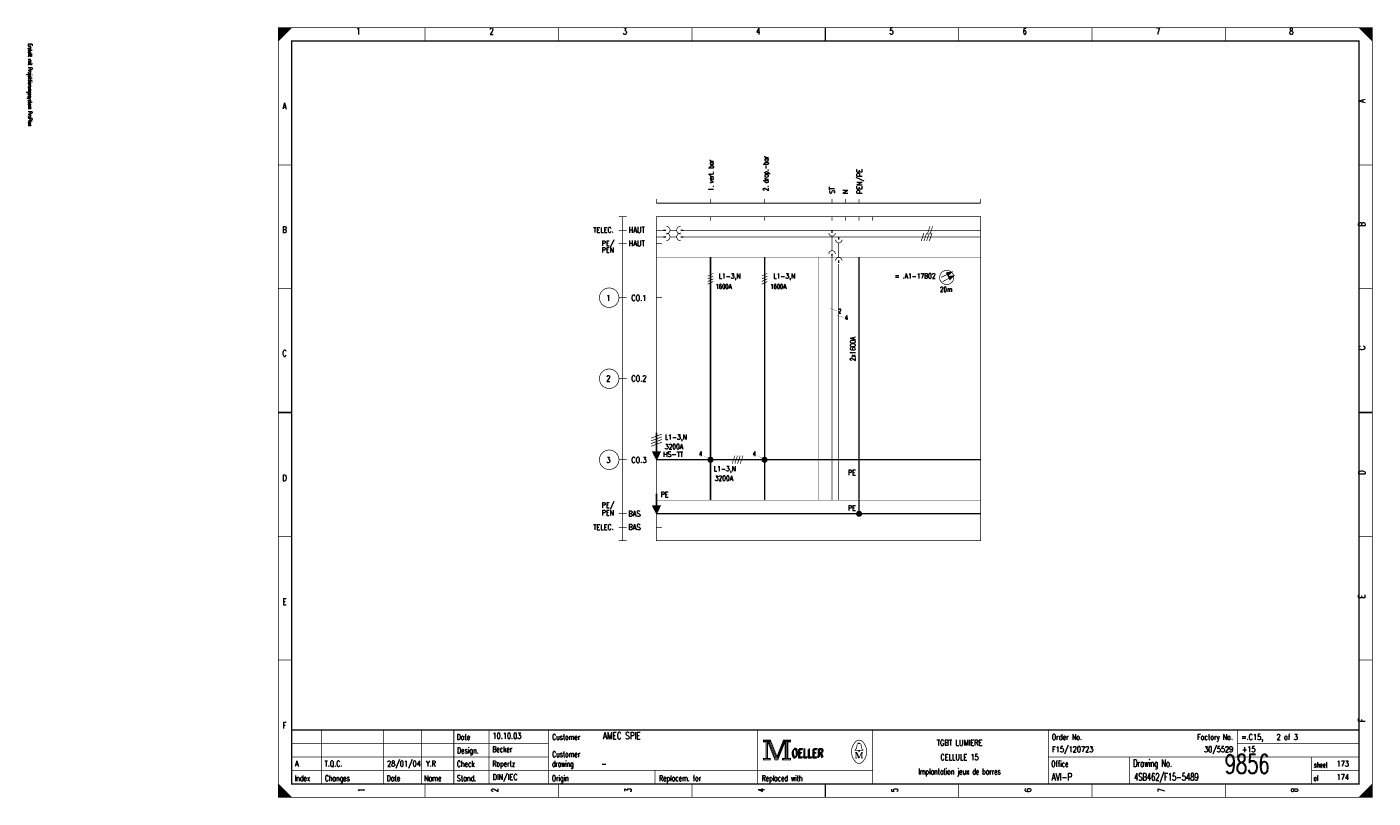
# Model space of a CAD drawing. Header units: centimetres. Extents: x 0 to 491, y -1040 to 69.
# Tile 64 of 181: x 141 to 191, y -680 to -651. Entities that reach past the tile are written whole.
import ezdxf
from ezdxf.enums import TextEntityAlignment as Align

# ---------------------------------------------------------------- set-up
doc = ezdxf.new("R2010")
doc.units = ezdxf.units.CM
doc.header["$MEASUREMENT"] = 0
doc.linetypes.add('GESTRICHELT', pattern=[3.75, 3, -0.75])
doc.linetypes.add('STRICH-PUNKT', pattern=[4.7, 3, -0.75, 0.2, -0.75])
doc.layers.get('0').update_dxf_attribs({"color": 9, "linetype": 'CONTINUOUS'})
doc.layers.add('1', color=7, linetype='CONTINUOUS')
doc.styles.get("Standard").update_dxf_attribs({"font": 'romans.shx', "bigfont": 'TXT.shx'})

msp = doc.modelspace()

# ---------------------------------------------------------------- linework, layer by layer
at = {"color": 0, "const_width": 0.025, "flags": 128}
for points in [[(150, -665.75), (150, -651.5), (190.5, -651.5), (190.5, -680), (150, -680), (150, -665.75)], [(150, -651.5), (150.5, -651.5), (150, -652), (150, -651.5)], [(150.025, -651.5), (150.025, -651.975), (150.05, -651.95), (150.05, -651.5), (150.075, -651.5), (150.075, -651.925), (150.1, -651.9), (150.1, -651.5), (150.125, -651.5), (150.125, -651.875), (150.15, -651.85), (150.15, -651.5), (150.175, -651.5), (150.175, -651.825), (150.2, -651.8)], [(150.2, -651.8), (150.2, -651.5), (150.225, -651.5), (150.225, -651.775), (150.25, -651.75), (150.25, -651.5), (150.275, -651.5), (150.275, -651.725), (150.3, -651.7), (150.3, -651.5), (150.325, -651.5), (150.325, -651.675), (150.35, -651.65), (150.35, -651.5), (150.375, -651.5)], [(150.375, -651.5), (150.375, -651.625), (150.4, -651.6), (150.4, -651.5), (150.425, -651.5), (150.425, -651.575), (150.45, -651.55), (150.45, -651.5), (150.475, -651.5), (150.475, -651.525)], [(190, -651.5), (190.5, -652), (190.475, -651.975), (190.475, -651.5), (190.45, -651.5), (190.45, -651.95), (190.425, -651.925), (190.425, -651.5), (190.4, -651.5), (190.4, -651.9), (190.375, -651.875), (190.375, -651.5), (190.35, -651.5), (190.35, -651.85), (190.325, -651.825)], [(190.15, -651.65), (190.15, -651.5), (190.125, -651.5), (190.125, -651.625), (190.1, -651.6), (190.1, -651.5), (190.075, -651.5), (190.075, -651.575), (190.05, -651.55), (190.05, -651.5), (190.025, -651.5), (190.025, -651.525)], [(190.325, -651.825), (190.325, -651.5), (190.3, -651.5), (190.3, -651.8), (190.275, -651.775), (190.275, -651.5), (190.25, -651.5), (190.25, -651.75), (190.225, -651.725), (190.225, -651.5), (190.2, -651.5), (190.2, -651.7), (190.175, -651.675), (190.175, -651.5), (190.15, -651.5)], [(167.95, -677.88), (167.95, -677.95), (168.05, -677.95), (168.05, -678.55), (167.95, -678.55), (167.95, -678.62), (168.22, -678.62), (168.22, -678.55), (168.12, -678.55), (168.12, -677.95), (168.22, -677.95), (168.22, -677.88), (167.95, -677.88)], [(168.07, -677.93), (168.07, -678.57), (168.1, -678.57), (168.1, -677.93)], [(168.12, -677.95), (168.39, -678.62), (168.49, -678.62), (168.76, -677.95)], [(168.18, -677.95), (168.42, -678.54), (168.46, -678.54)], [(168.22, -677.88), (168.46, -678.48), (168.7, -677.88)], [(168.22, -677.95), (168.44, -678.51), (168.47, -678.51)], [(168.46, -678.58), (168.49, -678.58), (168.74, -677.95)], [(168.46, -678.54), (168.48, -678.54), (168.72, -677.95)], [(168.76, -677.95), (168.76, -678.55), (168.66, -678.55), (168.66, -678.62), (168.71, -678.62)], [(168.7, -677.88), (168.7, -677.95), (168.8, -677.95), (168.8, -678.55), (168.7, -678.55), (168.7, -678.62), (168.97, -678.62), (168.97, -678.55), (168.87, -678.55), (168.87, -677.95), (168.97, -677.95), (168.97, -677.88), (168.7, -677.88)], [(168.78, -677.93), (168.78, -678.57), (168.83, -678.57), (168.83, -677.93), (168.85, -677.93), (168.85, -678.57)], [(171.48, -678.26), (171.35, -678.26), (171.35, -678.24), (171.4, -678.2), (171.43, -678.04)], [(171.48, -678.01), (171.48, -677.98), (171.52, -677.98), (171.52, -678.01)], [(171.52, -678.26), (171.65, -678.26), (171.65, -678.24), (171.6, -678.2), (171.57, -678.04)], [(171.39, -678.33), (171.39, -678.54), (171.35, -678.54)], [(171.39, -678.33), (171.48, -678.54), (171.51, -678.54)], [(150, -679.5), (150, -680), (150.5, -680), (150, -679.5), (150.025, -679.525), (150.025, -680), (150.05, -680), (150.05, -679.55), (150.075, -679.575), (150.075, -680), (150.1, -680), (150.1, -679.6), (150.125, -679.625), (150.125, -680), (150.15, -680)], [(150.15, -680), (150.15, -679.65), (150.175, -679.675), (150.175, -680), (150.2, -680), (150.2, -679.7), (150.225, -679.725), (150.225, -680), (150.25, -680), (150.25, -679.75), (150.275, -679.775), (150.275, -680), (150.3, -680), (150.3, -679.8), (150.325, -679.825)], [(190.475, -679.525), (190.475, -680), (190.45, -680), (190.45, -679.55), (190.425, -679.575), (190.425, -680), (190.4, -680), (190.4, -679.6), (190.375, -679.625), (190.375, -680), (190.35, -680), (190.35, -679.65), (190.325, -679.675), (190.325, -680), (190.3, -680)], [(150.325, -679.825), (150.325, -680), (150.35, -680), (150.35, -679.85), (150.375, -679.875), (150.375, -680), (150.4, -680), (150.4, -679.9), (150.425, -679.925), (150.425, -680), (150.45, -680), (150.45, -679.95), (150.475, -679.975)], [(190.125, -679.875), (190.125, -680), (190.1, -680), (190.1, -679.9), (190.075, -679.925), (190.075, -680), (190.05, -680), (190.05, -679.95), (190.025, -679.975), (190.025, -680)], [(190.3, -680), (190.3, -679.7), (190.275, -679.725), (190.275, -680), (190.25, -680), (190.25, -679.75), (190.225, -679.775), (190.225, -680), (190.2, -680), (190.2, -679.8), (190.175, -679.825), (190.175, -680), (190.15, -680), (190.15, -679.85), (190.125, -679.875)]]:
    msp.add_lwpolyline(points, dxfattribs=at)
at = {"color": 0, "flags": 128}
for points, const_width in [([(150, -651.5), (190.5, -651.5), (190.5, -680), (150, -680)], 0.025), ([(150.5, -652), (190, -652), (190, -679.5), (150.5, -679.5)], 0.05), ([(150.5, -652), (190, -652), (190, -679.5), (150.5, -679.5)], 0.025), ([(167.97, -677.9), (168.2, -677.9), (168.2, -677.93), (167.97, -677.93)], 0.025), ([(168.72, -677.9), (168.95, -677.9), (168.95, -677.93), (168.72, -677.93)], 0.025), ([(167.97, -678.57), (168.2, -678.57), (168.2, -678.6), (167.97, -678.6)], 0.025), ([(168.68, -678.57), (168.95, -678.57), (168.95, -678.6), (168.68, -678.6)], 0.025), ([(171.48, -678.26), (171.52, -678.26), (171.52, -678.29), (171.48, -678.29)], 0.025)]:
    msp.add_lwpolyline(points, close=True, dxfattribs=dict(at, const_width=const_width))
at = {"color": 0}
for points, const_width in [([(155.438, -651.5), (155.438, -652)], 0.025), ([(160.375, -651.5), (160.375, -652)], 0.025), ([(165.312, -651.5), (165.312, -652)], 0.025), ([(170.25, -652), (170.25, -651.5)], 0.05), ([(170.25, -651.5), (170.25, -652)], 0.025), ([(175.188, -651.5), (175.188, -652)], 0.025), ([(180.125, -651.5), (180.125, -652)], 0.025), ([(185.062, -651.5), (185.062, -652)], 0.025), ([(150, -656.583), (150.5, -656.583)], 0.025), ([(190.5, -656.583), (190, -656.583)], 0.025), ([(150, -661.167), (150.5, -661.167)], 0.025), ([(190.5, -661.167), (190, -661.167)], 0.025), ([(150.5, -665.75), (150, -665.75)], 0.05), ([(150, -665.75), (150.5, -665.75)], 0.025), ([(190, -665.75), (190.5, -665.75)], 0.05), ([(190.5, -665.75), (190, -665.75)], 0.025), ([(150, -670.333), (150.5, -670.333)], 0.025), ([(190.5, -670.333), (190, -670.333)], 0.025), ([(150, -674.917), (150.5, -674.917)], 0.025), ([(190.5, -674.917), (190, -674.917)], 0.025), ([(190, -677.5), (150.5, -677.5)], 0.05), ([(151.6, -679.5), (151.6, -677.5)], 0.025), ([(153.9, -679.5), (153.9, -677.5)], 0.025), ([(155.3, -679.5), (155.3, -677.5)], 0.025), ([(156.5, -677.5), (156.5, -679.5)], 0.025), ([(157.8, -677.5), (157.8, -679.5)], 0.025), ([(160, -677.5), (160, -679.5)], 0.025), ([(167.75, -677.5), (167.75, -679.5)], 0.025), ([(172, -677.5), (172, -679.5)], 0.025), ([(178.5, -677.5), (178.5, -679.5)], 0.025), ([(185.5, -677.5), (185.5, -678.5)], 0.025), ([(150.5, -678), (160, -678)], 0.025), ([(168.15, -677.95), (168.4, -678.58)], 0.025), ([(168.47, -678.51), (168.7, -677.94)], 0.025), ([(171.46, -678.01), (171.55, -678.01)], 0.025), ([(185.5, -678), (190, -678)], 0.025), ([(150.5, -678.5), (160, -678.5)], 0.025), ([(168.4, -678.58), (168.46, -678.58)], 0.025), ([(171.35, -678.33), (171.42, -678.33)], 0.025), ([(171.39, -678.54), (171.43, -678.54)], 0.025), ([(171.42, -678.33), (171.51, -678.54)], 0.025), ([(171.51, -678.54), (171.59, -678.33)], 0.025), ([(171.65, -678.54), (171.57, -678.54)], 0.025), ([(171.59, -678.54), (171.59, -678.33)], 0.025), ([(171.59, -678.33), (171.65, -678.33)], 0.025), ([(171.61, -678.33), (171.61, -678.54)], 0.025), ([(178.5, -678.5), (190, -678.5)], 0.025), ([(181.5, -678.5), (181.5, -679.5)], 0.025), ([(188.25, -678.5), (188.25, -679.5)], 0.025), ([(150.5, -679), (172, -679)], 0.025), ([(163.95, -679), (163.95, -679.5)], 0.025), ([(188.25, -679), (190, -679)], 0.025), ([(155.438, -680), (155.438, -679.5)], 0.025), ([(160.375, -680), (160.375, -679.5)], 0.025), ([(165.312, -680), (165.312, -679.5)], 0.025), ([(170.25, -679.5), (170.25, -680)], 0.05), ([(170.25, -680), (170.25, -679.5)], 0.025), ([(175.188, -680), (175.188, -679.5)], 0.025), ([(180.125, -680), (180.125, -679.5)], 0.025), ([(185.062, -680), (185.062, -679.5)], 0.025), ([(190.5, -679.5), (190, -680)], 0.025), ([(150.475, -680), (150.475, -679.975)], 0.025)]:
    msp.add_lwpolyline(points, dxfattribs=dict(at, const_width=const_width))
at = {"color": 0, "const_width": 0.025, "flags": 128}
for points in [[(171.35, -677.961, 0.373815), (171.349, -678.657, 0.373815)], [(171.649, -677.96, 0.530775), (171.351, -677.959, 0.530775)], [(171.46, -678.01, 0.414214), (171.43, -678.04, 0.414214)], [(171.57, -678.04, 0.414214), (171.54, -678.01, 0.414214)], [(171.65, -678.66, 0.378582), (171.646, -677.956, 0.378582)], [(171.35, -678.66, 0.532213), (171.649, -678.661, 0.532213)]]:
    msp.add_lwpolyline(points, format="xyb", dxfattribs=at)
at = {"layer": '1', "color": 0}
for points, const_width in [([(164, -657.85), (164, -658)], 0.025), ([(164, -658), (176, -658)], 0.025), ([(166, -657.85), (166, -658)], 0.025), ([(168, -657.85), (168, -658)], 0.025), ([(170.5, -658), (170.5, -657.85)], 0.025), ([(171, -658), (171, -657.85)], 0.025), ([(171.5, -658), (171.5, -657.85)], 0.025), ([(171.5, -658), (171.5, -657.85)], 0.025), ([(176, -657.85), (176, -658)], 0.025), ([(162.6, -658.5), (162.9, -658.5)], 0.025), ([(162.75, -658.5), (162.75, -670.5)], 0.025), ([(166, -658.5), (166, -658.65)], 0.025), ([(168, -658.5), (168, -658.65)], 0.025), ([(170.5, -658.5), (170.5, -658.65)], 0.025), ([(171, -658.5), (171, -658.65)], 0.025), ([(171.5, -658.5), (171.5, -658.65)], 0.025), ([(172, -658.5), (172, -658.65)], 0.025), ([(162.6, -659), (162.9, -659)], 0.025), ([(164.25, -659), (164, -659)], 0.025), ([(164, -659), (164.2, -659)], 0.025), ([(164.25, -659), (164.35, -659)], 0.05), ([(164.75, -659), (164.5, -659)], 0.025), ([(165, -659), (164.9, -659)], 0.05), ([(165, -659), (168, -659)], 0.025), ([(168, -659), (170, -659)], 0.025), ([(170, -659), (172, -659)], 0.025), ([(170.5, -659), (170.5, -659.1)], 0.05), ([(172, -659), (174, -659)], 0.025), ([(173.9, -659.1), (173.8, -659.4)], 0.025), ([(174, -659.1), (173.9, -659.4)], 0.025), ([(174, -659), (176, -659)], 0.025), ([(174.1, -659.1), (174, -659.4)], 0.025), ([(174.125, -658.85), (174.025, -659.15)], 0.025), ([(174.2, -659.1), (174.1, -659.4)], 0.025), ([(174.225, -658.85), (174.125, -659.15)], 0.025), ([(162.6, -659.5), (162.9, -659.5)], 0.025), ([(164.25, -659.25), (164, -659.25)], 0.025), ([(164, -659.5), (164.2, -659.5)], 0.025), ([(164.25, -659.25), (164.35, -659.25)], 0.05), ([(164.75, -659.25), (164.5, -659.25)], 0.025), ([(165, -659.25), (164.9, -659.25)], 0.05), ([(165, -659.25), (168, -659.25)], 0.025), ([(168, -659.25), (170, -659.25)], 0.025), ([(170, -659.25), (172, -659.25)], 0.025), ([(170.5, -659.76), (170.5, -659.22)], 0.025), ([(170.75, -659.25), (170.75, -659.35)], 0.05), ([(170.75, -660.01), (170.75, -659.47)], 0.025), ([(172, -659.25), (174, -659.25)], 0.025), ([(174, -659.25), (176, -659.25)], 0.025), ([(166, -660), (166, -669)], 0.05), ([(168, -660), (168, -669)], 0.05), ([(170.5, -659.97), (170.5, -659.87)], 0.05), ([(170.5, -659.94), (170.5, -669)], 0.025), ([(170.75, -660.22), (170.75, -660.12)], 0.05), ([(166.1, -660.6), (165.9, -660.7)], 0.025), ([(166.1, -660.7), (165.9, -660.8)], 0.025), ([(168.1, -660.6), (167.9, -660.7)], 0.025), ([(168.1, -660.7), (167.9, -660.8)], 0.025), ([(170.75, -660.25), (170.75, -669)], 0.025), ([(174.532, -660.75), (174.91, -660.561)], 0.025), ([(174.595, -660.904), (174.98, -660.701)], 0.025), ([(174.751, -660.582), (174.909, -660.562)], 0.05), ([(174.767, -660.617), (174.909, -660.562)], 0.05), ([(174.909, -660.562), (174.782, -660.664)], 0.05), ([(174.909, -660.562), (174.791, -660.641)], 0.05), ([(174.821, -660.722), (174.979, -660.701)], 0.05), ([(174.838, -660.757), (174.979, -660.701)], 0.05), ([(174.979, -660.701), (174.852, -660.804)], 0.05), ([(174.979, -660.701), (174.861, -660.781)], 0.05), ([(166.1, -660.8), (165.9, -660.9)], 0.025), ([(166.1, -660.9), (165.9, -661)], 0.025), ([(168.1, -660.8), (167.9, -660.9)], 0.025), ([(168.1, -660.9), (167.9, -661)], 0.025), ([(162.6, -661.5), (162.9, -661.5)], 0.025), ([(164, -661.5), (164.2, -661.5)], 0.025), ([(170.42, -661.89), (170.67, -661.99)], 0.01), ([(170.67, -662.14), (170.92, -662.24)], 0.01), ([(162.6, -664.5), (162.9, -664.5)], 0.025), ([(163.8, -666.7), (164.2, -666.55)], 0.025), ([(163.8, -666.8), (164.2, -666.65)], 0.025), ([(163.99, -666.5), (163.99, -667.21)], 0.05), ([(164.01, -667.21), (164.01, -666.5)], 0.05), ([(164, -666.5), (164, -667.5)], 0.025), ([(163.8, -666.9), (164.2, -666.75)], 0.025), ([(163.8, -667), (164.2, -666.85)], 0.025), ([(162.6, -667.5), (162.9, -667.5)], 0.025), ([(164, -667.5), (168, -667.5)], 0.05), ([(164, -667.5), (164.2, -667.5)], 0.025), ([(165.732, -667.35), (165.933, -667.45)], 0.01), ([(166.9, -667.35), (166.8, -667.65)], 0.025), ([(167, -667.35), (166.9, -667.65)], 0.025), ([(167.1, -667.35), (167, -667.65)], 0.025), ([(167.2, -667.35), (167.1, -667.65)], 0.025), ([(167.732, -667.35), (167.933, -667.45)], 0.01), ([(168, -667.5), (170, -667.5)], 0.05), ([(170, -667.5), (172, -667.5)], 0.05), ([(172, -667.5), (174, -667.5)], 0.05), ([(174, -667.5), (176, -667.5)], 0.05), ([(163.99, -668.75), (163.99, -669.2)], 0.05), ([(164, -668.75), (164, -669.2)], 0.05), ([(164.01, -668.75), (164.01, -669.2)], 0.05), ([(162.6, -669.5), (162.9, -669.5)], 0.025), ([(164, -669.5), (164.2, -669.5)], 0.025), ([(162.6, -670), (162.9, -670)], 0.025), ([(164, -670), (164.2, -670)], 0.025), ([(162.6, -670.5), (162.9, -670.5)], 0.025)]:
    msp.add_lwpolyline(points, dxfattribs=dict(at, const_width=const_width))
at = {"layer": '1', "color": 0, "const_width": 0.025, "flags": 128}
msp.add_lwpolyline([(164, -658.5), (176, -658.5), (176, -670.5), (164, -670.5)], close=True, dxfattribs=at)
for points in [[(164.36, -659.14, 1), (164.36, -658.86, 1)], [(164.36, -659.39, 1), (164.36, -659.11, 1)], [(164.89, -658.86, 1), (164.89, -659.14, 1)], [(164.89, -659.11, 1), (164.89, -659.39, 1)], [(170.38, -659.1, 1), (170.62, -659.1, 1)], [(170.63, -659.35, 1), (170.87, -659.35, 1)], [(170.62, -659.88, 1), (170.38, -659.88, 1)], [(170.87, -660.13, 1), (170.63, -660.13, 1)]]:
    msp.add_lwpolyline(points, format="xyb", dxfattribs=at)
at = {"layer": '1', "color": 0, "linetype": 'GESTRICHELT', "const_width": 0.01}
for points in [[(164, -660), (174, -660)], [(170, -660), (170, -669)], [(174, -660), (176, -660)], [(164, -669), (174, -669)], [(174, -669), (176, -669)]]:
    msp.add_lwpolyline(points, dxfattribs=at)
at = {"layer": '1', "color": 0, "linetype": 'STRICH-PUNKT', "const_width": 0.05}
for points in [[(171.5, -660), (171.5, -669.5)], [(164, -669.5), (168, -669.5)], [(168, -669.5), (170, -669.5)], [(170, -669.5), (172, -669.5)], [(172, -669.5), (174, -669.5)], [(174, -669.5), (176, -669.5)]]:
    msp.add_lwpolyline(points, dxfattribs=at)
at = {"layer": '1', "color": 0, "const_width": 0.025, "flags": 128}
for points in [[(175.005, -660.75, 1), (174.48, -660.75, 1)], [(162.61, -661.5, 1), (161.89, -661.5, 1)], [(162.61, -664.5, 1), (161.89, -664.5, 1)], [(162.61, -667.5, 1), (161.89, -667.5, 1)], [(166.1, -667.5, 1), (165.9, -667.5, 1)], [(166.075, -667.5, 1), (165.925, -667.5, 1)], [(166.05, -667.5, 1), (165.95, -667.5, 1)], [(166.025, -667.5, 1), (165.975, -667.5, 1)], [(168.1, -667.5, 1), (167.9, -667.5, 1)], [(168.075, -667.5, 1), (167.925, -667.5, 1)], [(168.05, -667.5, 1), (167.95, -667.5, 1)], [(168.025, -667.5, 1), (167.975, -667.5, 1)], [(171.6, -669.5, 1), (171.4, -669.5, 1)], [(171.575, -669.5, 1), (171.425, -669.5, 1)], [(171.55, -669.5, 1), (171.45, -669.5, 1)], [(171.525, -669.5, 1), (171.475, -669.5, 1)]]:
    msp.add_lwpolyline(points, format="xyb", close=True, dxfattribs=at)
at = {"layer": '1', "color": 0, "flags": 128}
for points, const_width in [([(174.759, -660.577), (174.744, -660.585), (174.751, -660.601)], 0.05), ([(174.909, -660.562), (174.751, -660.601), (174.791, -660.68), (174.909, -660.562)], 0.05), ([(174.829, -660.717), (174.814, -660.725), (174.821, -660.741)], 0.05), ([(174.979, -660.701), (174.821, -660.741), (174.861, -660.82), (174.979, -660.701)], 0.05), ([(164, -667.5), (163.85, -667.2), (164.15, -667.2), (164, -667.5)], 0.025), ([(163.88, -667.23), (164.12, -667.23), (164.1, -667.26), (163.89, -667.26), (163.91, -667.3), (164.09, -667.3), (164.07, -667.34), (163.93, -667.34), (163.95, -667.37), (164.06, -667.37), (164.04, -667.4), (163.96, -667.4), (163.98, -667.43), (164.03, -667.43), (164.01, -667.46)], 0.05), ([(164, -669.5), (163.85, -669.2), (164.15, -669.2), (164, -669.5)], 0.025), ([(163.88, -669.23), (164.12, -669.23), (164.1, -669.26), (163.89, -669.26), (163.91, -669.3), (164.09, -669.3), (164.07, -669.34), (163.93, -669.34), (163.95, -669.37), (164.06, -669.37), (164.04, -669.4), (163.96, -669.4), (163.98, -669.43), (164.03, -669.43), (164.01, -669.46)], 0.05)]:
    msp.add_lwpolyline(points, dxfattribs=dict(at, const_width=const_width))

# ---------------------------------------------------------------- texts
at = {"color": 0}
for s, height, width, p in [('1', 0.238, 0.672, (152.965, -651.514)), ('2', 0.238, 0.672, (157.899, -651.514)), ('3', 0.238, 0.672, (162.832, -651.514)), ('4', 0.238, 0.672, (167.766, -651.514)), ('5', 0.238, 0.672, (172.699, -651.514)), ('6', 0.238, 0.672, (177.632, -651.514)), ('7', 0.238, 0.672, (182.566, -651.514)), ('8', 0.238, 0.672, (187.499, -651.514)), ('A', 0.238, 0.76, (150.233, -654.283)), ('B', 0.238, 0.76, (150.233, -658.861)), ('C', 0.238, 0.76, (150.233, -663.439)), ('D', 0.238, 0.76, (150.233, -668.053)), ('E', 0.238, 0.76, (150.233, -672.632)), ('F', 0.238, 0.76, (150.233, -677.21)), ('TGBT LUMIERE', 0.21431, 0.754667, (175.219, -677.87)), ('CELLULE 15', 0.2143, 0.736, (175.219, -678.403)), ('Implantation jeux de barres', 0.21431, 0.616593, (175.219, -678.935))]:
    msp.add_text(s, height=height, dxfattribs=dict(at, width=width)).set_placement(p, align=Align.TOP_CENTER)
at = {"color": 0, "width": 0.622634}
msp.add_text('Erstellt mit Projektierungssystem ProPlan', height=0.14288, rotation=270, dxfattribs=at).set_placement((140.702, -652.094), align=Align.BOTTOM_LEFT)
at = {"color": 0, "width": 0.76}
for s, p in [('A', (189.991, -654.283)), ('B', (189.991, -658.861)), ('C', (189.992, -663.439)), ('D', (189.992, -668.053)), ('E', (189.991, -672.632)), ('F', (189.991, -677.21))]:
    msp.add_text(s, height=0.238, rotation=90, dxfattribs=at).set_placement(p, align=Align.TOP_LEFT)
at = {"color": 0}
for s, height, width, p in [('10.10.03', 0.2143, 0.678, (157.934, -677.892)), ('AMEC SPIE', 0.2619, 0.752889, (162.016, -677.923)), ('Becker', 0.2143, 0.626667, (157.927, -678.389)), ('F15/120723', 0.2143, 0.6832, (178.639, -678.389)), ('+15', 0.2143, 0.68, (185.67, -678.389)), ('T.Q.C.', 0.2143, 0.728, (151.716, -678.921)), ('28/01/04', 0.2143, 0.678, (154.029, -678.921)), ('9856', 0.7, 0.6928, (185.033, -679.322)), ('173', 0.2143, 0.672, (189.177, -678.921)), ('A', 0.214, 0.76, (150.621, -678.921)), ('Y.R', 0.2143, 0.738667, (155.467, -678.921)), ('Ropertz', 0.2143, 0.622857, (157.932, -678.921)), ('DIN/IEC', 0.2143, 0.750857, (157.935, -679.418)), ('-', 0.214, 0.696, (161.965, -678.921)), ('AVI-P', 0.2619, 0.7472, (178.624, -679.449)), ('4SB462/F15-5489', 0.26194, 0.6928, (181.679, -679.449)), ('174', 0.2143, 0.672, (189.177, -679.418))]:
    msp.add_text(s, height=height, dxfattribs=dict(at, width=width)).set_placement(p, align=Align.BOTTOM_LEFT)
for s, height, width, p in [('Order No.', 0.2143, 0.656889, (178.633, -677.658)), ('=.C15,    2 of 3', 0.21431, 0.682, (185.643, -677.658)), ('Date', 0.2143, 0.64, (156.605, -677.658)), ('Customer', 0.2143, 0.62, (160.14, -677.658)), ('Check', 0.2143, 0.632, (156.612, -678.651)), ('Design.', 0.2143, 0.636571, (156.619, -678.154)), ('drawing', 0.2143, 0.6, (160.133, -678.651)), ('Customer', 0.2143, 0.62, (160.14, -678.296)), ('OELLER', 0.3096, 0.76, (168.996, -678.225)), ('OELLER', 0.3096, 0.76, (168.996, -678.225)), ('OELLER', 0.3096, 0.76, (169.032, -678.19)), ('Office', 0.2143, 0.626667, (178.615, -678.651)), ('Drawing No.', 0.26194, 0.646545, (181.643, -678.602)), ('sheet', 0.1905, 0.6, (188.338, -678.701)), ('Index', 0.2143, 0.632, (150.609, -679.184)), ('Changes', 0.2143, 0.622857, (151.726, -679.184)), ('Date', 0.2143, 0.64, (154.015, -679.184)), ('Name', 0.2143, 0.64, (155.404, -679.184)), ('Stand.', 0.2143, 0.642667, (156.612, -679.184)), ('Origin', 0.2143, 0.626667, (160.127, -679.184)), ('Replacem. for', 0.21431, 0.627077, (164.097, -679.184)), ('Replaced with', 0.21431, 0.619692, (167.895, -679.184)), ('of', 0.1905, 0.6, (188.323, -679.198))]:
    msp.add_text(s, height=height, dxfattribs=dict(at, width=width)).set_placement(p, align=Align.TOP_LEFT)
at = {"color": 0, "width": 0.646545}
msp.add_text('Factory No.', height=0.21431, dxfattribs=at).set_placement((185.335, -677.658), align=Align.TOP_RIGHT)
at = {"color": 0, "width": 0.675429}
msp.add_text('30/5529', height=0.2143, dxfattribs=at).set_placement((185.346, -678.389), align=Align.BOTTOM_RIGHT)
at = {"color": 0, "width": 0.672}
for s, p in [('1', (152.965, -679.73)), ('2', (157.899, -679.73)), ('3', (162.832, -679.73)), ('4', (167.766, -679.73)), ('5', (172.699, -679.73)), ('6', (177.632, -679.73)), ('7', (182.566, -679.73)), ('8', (187.499, -679.73))]:
    msp.add_text(s, height=0.238, rotation=90, dxfattribs=at).set_placement(p, align=Align.TOP_CENTER)
at = {"layer": '1', "color": 0}
for s, height, width, p in [('2. drop.-bar', 0.1905, 0.638, (167.952, -657.548)), ('1. vert. bar', 0.1905, 0.638, (165.925, -657.548)), ('PEN/PE', 0.1905, 0.749333, (171.419, -657.654)), ('ST', 0.1905, 0.76, (170.404, -657.654)), ('N', 0.191, 0.76, (170.895, -657.654))]:
    msp.add_text(s, height=height, rotation=90, dxfattribs=dict(at, width=width)).set_placement(p, align=Align.TOP_LEFT)
for s, height, width, p in [('TELEC.', 0.1905, 0.749333, (162.419, -658.897)), ('PEN', 0.1905, 0.76, (162.428, -659.642)), ('PE/', 0.1905, 0.738667, (162.431, -659.393)), ('= .A1-17B02', 0.1905, 0.696727, (174.332, -660.6)), ('1', 0.214, 0.672, (162.296, -661.402)), ('2', 0.214, 0.672, (162.296, -664.384)), ('3', 0.214, 0.672, (162.296, -667.4)), ('PE', 0.1905, 0.76, (171.377, -667.876)), ('PE/', 0.1905, 0.738667, (162.431, -669.083)), ('PEN', 0.1905, 0.76, (162.428, -669.367)), ('PE', 0.1905, 0.76, (171.377, -669.189)), ('TELEC.', 0.1905, 0.749333, (162.419, -669.899))]:
    msp.add_text(s, height=height, dxfattribs=dict(at, width=width)).set_placement(p, align=Align.TOP_RIGHT)
for s, height, width, p in [('HAUT', 0.2143, 0.76, (162.966, -658.882)), ('HAUT', 0.2143, 0.76, (162.966, -659.379)), ('L1-3,N', 0.1905, 0.709333, (166.301, -660.6)), ('L1-3,N', 0.1905, 0.709333, (168.324, -660.6)), ('CO.1', 0.2143, 0.722, (163.068, -661.402)), ('CO.2', 0.2143, 0.722, (163.068, -664.384)), ('L1-3,N', 0.1905, 0.709333, (164.313, -666.563)), ('3200A', 0.1905, 0.6896, (164.313, -666.918)), ('CO.3', 0.2143, 0.722, (163.068, -667.4)), ('HS-TT', 0.1905, 0.7472, (164.244, -667.202)), ('L1-3,N', 0.1905, 0.709333, (166.124, -667.734)), ('3200A', 0.1905, 0.6896, (166.159, -668.089)), ('PE', 0.1905, 0.76, (164.158, -668.692)), ('BAS', 0.2143, 0.76, (162.957, -669.388)), ('BAS', 0.2143, 0.76, (162.957, -669.885))]:
    msp.add_text(s, height=height, dxfattribs=dict(at, width=width)).set_placement(p, align=Align.TOP_LEFT)
at = {"layer": '1', "color": 0, "width": 0.6896}
for p in [(166.188, -661.216), (168.211, -661.216)]:
    msp.add_text('1600A', height=0.1667, dxfattribs=at).set_placement(p, align=Align.BOTTOM_LEFT)
at = {"layer": '1', "color": 0}
for s, height, width, p in [('20m', 0.1905, 0.648, (174.722, -661.097)), ('2', 0.167, 0.672, (170.782, -661.906)), ('4', 0.167, 0.672, (171.031, -662.155)), ('4', 0.167, 0.672, (165.636, -667.195)), ('4', 0.167, 0.672, (167.624, -667.195))]:
    msp.add_text(s, height=height, dxfattribs=dict(at, width=width)).set_placement(p, align=Align.TOP_CENTER)
at = {"layer": '1', "color": 0, "width": 0.674286}
msp.add_text('2x1600A', height=0.1905, rotation=90, dxfattribs=at).set_placement((171.421, -663.846), align=Align.BOTTOM_LEFT)

doc.saveas('drawing.dxf')
